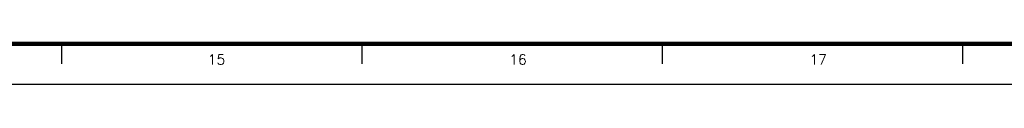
# Model space of a CAD drawing. Header units: millimetres. Extents: x 481 to 729890, y -1 to 83.
# Tile 43 of 60: x 583.65 to 608, y -1.22 to -0.22. Entities that reach past the tile are written whole.
import ezdxf

# ---------------------------------------------------------------- set-up
doc = ezdxf.new("R2010")
doc.units = ezdxf.units.MM
doc.header["$MEASUREMENT"] = 0
doc.layers.add('Margem', color=4, linetype='Continuous')
doc.styles.add('ROMANS', font='ROMANS')

msp = doc.modelspace()

# ---------------------------------------------------------------- linework, layer by layer
at = {"layer": 'Margem', "lineweight": 100}
msp.add_line((627.2443, -0.2193), (483.2443, -0.2193), dxfattribs=at)
at = {"layer": 'Margem', "color": 1}
for p, q in [((584.6943, -0.7193), (584.6943, -0.2193)), ((592.1193, -0.7193), (592.1193, -0.2193)), ((599.5443, -0.7193), (599.5443, -0.2193)), ((606.9693, -0.7193), (606.9693, -0.2193)), ((480.7443, -1.2193), (628.2443, -1.2193))]:
    msp.add_line(p, q, dxfattribs=at)

# ---------------------------------------------------------------- texts
at = {"layer": 'Margem', "color": 1, "char_height": 0.25, "width": 1.479069, "attachment_point": 8, "line_spacing_factor": 0.798, "style": 'ROMANS'}
for s, insert in [('15', (588.5185, -0.7346)), ('16', (595.9731, -0.7346)), ('17', (603.3981, -0.7346))]:
    msp.add_mtext(s, dxfattribs=dict(at, insert=insert))

doc.saveas('drawing.dxf')
